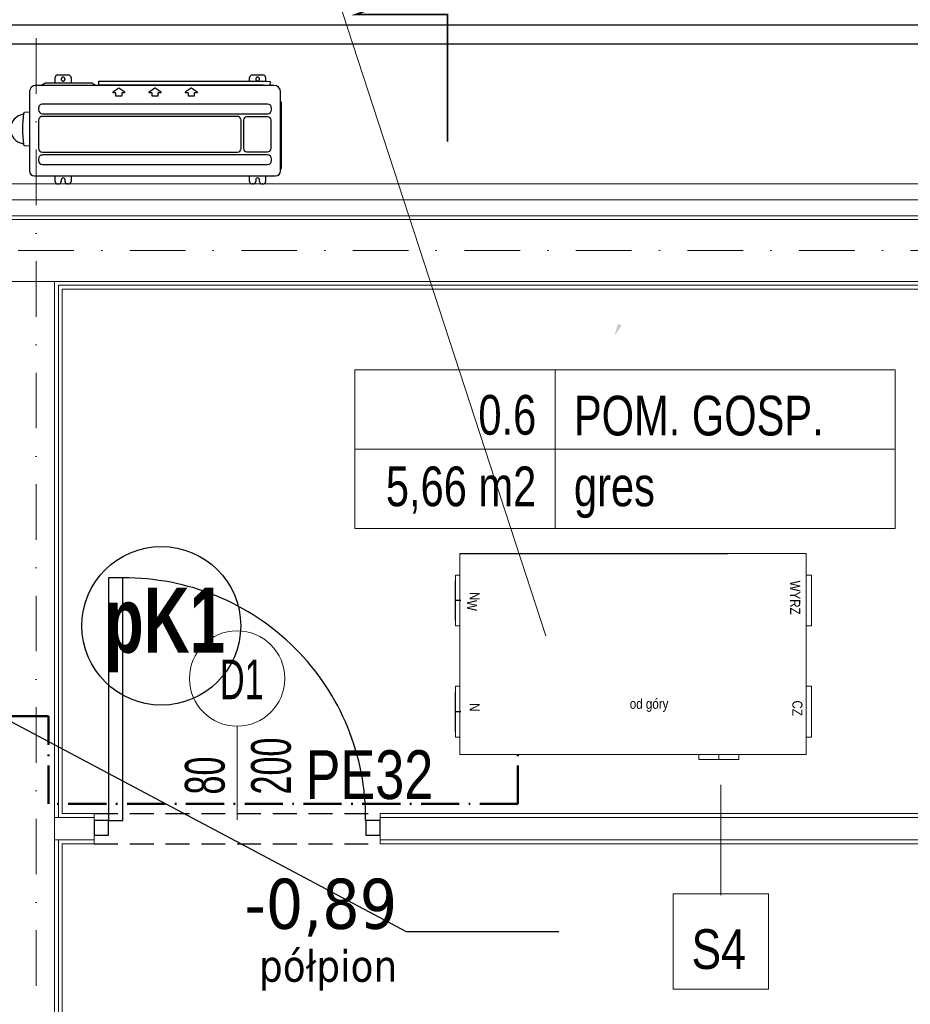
# Model space of a CAD drawing. Header units: inches. Extents: x 67073 to 287261, y -76160 to 48412.
# Tile 36 of 117: x 81883 to 82163, y -41464 to -41154. Entities that reach past the tile are written whole.
import ezdxf
from ezdxf.enums import TextEntityAlignment as Align
from ezdxf.lldxf.tags import DXFTag

# ---------------------------------------------------------------- set-up
doc = ezdxf.new("R2010")
doc.units = ezdxf.units.IN
doc.header["$MEASUREMENT"] = 0
for name, pattern in [('ACAD_ISO10W100', [18.5, 12, -3, 0.5, -3]), ('DASHDOT', [1, 0.5, -0.25, 0, -0.25]), ('DASHED', [0.75, 0.5, -0.25]), ('HIDDEN', [0.375, 0.25, -0.125])]:
    doc.linetypes.add(name, pattern=pattern)
for name, color, linetype, lineweight in [('## 02 KS NAD POSADZKĄ', 3, 'DASHED', 30), ('## 02 KS PION', 102, 'Continuous', 30), ('## 02 KS RZEDNE', 14, 'Continuous', 15), ('## 02 KS SREDNICE', 24, 'Continuous', 15), ('## 05 PODGRZEWACZ', 1, 'SOLID', 30), ('## 08 CENTRALA REKUP', 204, 'Continuous', 25), ('p-- linia przekroju I-AB', 116, 'Continuous', 40), ('p-- ocieplenie-w.zew', 77, 'Continuous', 0), ('p--opisy pomieszczeń', 31, 'Continuous', 0), ('p--osie konstr', 1, 'DASHDOT', 15), ('p--płyta GK', 2, 'Continuous', 0), ('p--ściana GK', 62, 'Continuous', 0), ('p--ściana szkielet', 3, 'Continuous', 0)]:
    doc.layers.add(name, color=color, linetype=linetype, lineweight=lineweight)
for name, color, linetype in [('DVM_OUTDOOR', 7, 'Continuous'), ('p--drzwi', 251, 'Continuous'), ('p--obrzeże bet.', 252, 'Continuous'), ('p--opis drzwi', 252, 'Continuous'), ('p--podciąg', 61, 'Continuous'), ('p--symbole ścian', 53, 'Continuous')]:
    doc.layers.add(name, color=color, linetype=linetype)
doc.styles.add('1-50', font='arial.ttf', dxfattribs={"width": 0.75, "height": 12.5})
doc.styles.add('GENERATED_STYLE_3', font='txt')
doc.styles.add('GENERATED_STYLE_4', font='arialbd.ttf')
doc.styles.add('GENERATED_STYLE_7', font='arialbd.ttf', dxfattribs={"width": 0.75})
doc.styles.add('PZ', font='romand.shx', dxfattribs={"width": 0.7})
doc.styles.add('SLDTEXTSTYLE2', font='TXT', dxfattribs={"width": 0.605})
doc.styles.get("Standard").update_dxf_attribs({"font": 'ARIAL.TTF', "width": 0.75})
doc.styles.add('STYL-1', font='Arial Narrow.ttf', dxfattribs={"width": 0.75})
doc.linetypes.add('BATTING', pattern='A,0.0001,-0.1,[134,ltypeshp.shx,S=0.1,R=0,X=-0.1,Y=0],-0.2,[134,ltypeshp.shx,S=0.1,R=180,X=0.1,Y=0],-0.1', length=0.4001)
tags = doc.linetypes.add('SOLID', pattern=[10, 10, 0]).pattern_tags.tags
tags[6:7] = [DXFTag(74, 4), DXFTag(75, 0), DXFTag(340, '0'), DXFTag(46, 0.0), DXFTag(50, 0.0), DXFTag(44, 0.0), DXFTag(45, 0.0)]
tags[4:5] = [DXFTag(74, 4), DXFTag(75, 0), DXFTag(340, '0'), DXFTag(46, 0.0), DXFTag(50, 0.0), DXFTag(44, 0.0), DXFTag(45, 0.0)]
doc.dimstyles.new('PZ', dxfattribs={"dimscale": 0.5, "dimtxt": 2.2, "dimasz": 0, "dimexe": 0, "dimexo": 0, "dimgap": 0.5, "dimtad": 1, "dimdec": 1, "dimlfac": 0.1, "dimzin": 0, "dimdsep": 46, "dimtxsty": 'PZ', "dimcen": 0.09, "dimse1": 1, "dimse2": 1, "dimsd1": 1, "dimsd2": 1, "dimclrd": 8, "dimclre": 8, "dimclrt": 256, "dimadec": 0, "dimazin": 0, "dimtfac": 1, "dimtdec": 1, "dimtofl": 0, "dimtmove": 1, "dimatfit": 3, "dimfxl": 1, "dimtolj": 1, "dimtzin": 0, "dimarcsym": 0})

# ---------------------------------------------------------------- blocks, each defined once
blk = doc.blocks.new('drzwi-90-100')
for p, q in [((10.1, 87.38), (5.05, 87.38)), ((5.05, 87.38), (5.05, 2.53)), ((10.1, 2.53), (10.1, 87.38)), ((5.05, 2.53), (0, 2.53)), ((0, 2.53), (0, -2.53)), ((5.05, -2.53), (5.05, 2.53)), ((5.05, 2.53), (10.1, 2.53)), ((100, 2.53), (94.95, 2.53)), ((94.95, 2.53), (94.95, -2.53)), ((100, -2.53), (100, 2.53)), ((0, -2.53), (5.05, -2.53)), ((94.95, -2.53), (100, -2.53))]:
    blk.add_line(p, q)
blk.add_arc((10.8, 3.23), 84.15, 359.5233, 90.4767)
blk = doc.blocks.new('FJM_OD_790X548X285_2P_T')
at = {"layer": 'DVM_OUTDOOR', "color": 0}
for p, q in [((-376.4, 146.3), (-376.4, 163.5)), ((-368.4, 171.5), (-365.4, 171.5)), ((-357.4, 163.5), (-357.4, 158.5)), ((-345.4, 158.5), (-345.4, 163.5)), ((-337.4, 171.5), (-334.4, 171.5)), ((-326.4, 163.5), (-326.4, 146.3)), ((235.6, 146.3), (235.6, 163.5)), ((243.6, 171.5), (246.6, 171.5)), ((254.6, 163.5), (254.6, 158.5)), ((266.6, 158.5), (266.6, 163.5)), ((274.6, 171.5), (277.6, 171.5)), ((285.6, 163.5), (285.6, 146.3)), ((-426, 122.7), (-423.7, 125)), ((-423.7, 130.5), (-423.7, -117.9)), ((350.6, 146.3), (-407.9, 146.3)), ((350.6, 146.3), (350.6, 146.3)), ((366.3, 130.5), (366.4, 130.5)), ((366.3, -117.9), (366.3, 130.5)), ((-426.2, 122.2), (-426.2, -85.5)), ((-395.2, 98.1), (-395.2, 92.5)), ((325.5, 110.3), (-383, 110.3)), ((337.8, 92.5), (337.8, 98.1)), ((-383, 80.3), (325.5, 80.3)), ((-317.8, 70.4), (-383, 70.4)), ((325.5, 71.7), (-287.4, 71.7)), ((-394, 59.5), (-394, -29.1)), ((-306.8, -29.1), (-306.8, 59.5)), ((-299.6, 59.5), (-299.6, -29.1)), ((337.8, -29.1), (337.8, 59.5)), ((382.2, 50.2), (366.4, 51.6)), ((-395.2, -61.9), (-395.2, -67.5)), ((-383, -40), (-317.8, -40)), ((325.5, -49.7), (-383, -49.7)), ((-287.4, -41.3), (325.5, -41.3)), ((337.8, -67.5), (337.8, -61.9)), ((366.4, -54.3), (382.2, -52.9)), ((-423.7, -88.3), (-426, -86)), ((-383, -79.7), (325.5, -79.7)), ((-423.7, -117.9), (-423.7, -118)), ((-423.7, -118), (-423.7, -118)), ((-161.6, -117.3), (-143.2, -130.2)), ((-153.2, -116), (-161.2, -116)), ((-152.9, -106.8), (-152.9, -115.8)), ((-133.2, -106), (-152.2, -106)), ((-142.3, -130.2), (-123.9, -117.3)), ((-132.5, -115.8), (-132.5, -106.8)), ((-124.3, -116), (-132.2, -116)), ((-47.6, -117.3), (-29.2, -130.2)), ((-39.2, -116), (-47.2, -116)), ((-38.9, -106.8), (-38.9, -115.8)), ((-19.2, -106), (-38.2, -106)), ((-28.3, -130.2), (-9.9, -117.3)), ((-18.5, -115.8), (-18.5, -106.8)), ((-10.3, -116), (-18.2, -116)), ((66.4, -117.3), (84.8, -130.2)), ((74.8, -116), (66.8, -116)), ((75.1, -106.8), (75.1, -115.8)), ((94.8, -106), (75.8, -106)), ((85.7, -130.2), (104.1, -117.3)), ((95.5, -115.8), (95.5, -106.8)), ((103.7, -116), (95.8, -116)), ((366.3, -118), (366.2, -118)), ((366.3, -118), (366.3, -117.9)), ((-403, -138.7), (345.6, -138.7)), ((-391.4, -139.3), (-391.7, -150.3)), ((-391.7, -150.3), (-379.8, -150.7)), ((-376.4, -163.5), (-376.4, -150.8)), ((-371.9, -151), (148.3, -151)), ((148.3, -151.7), (-327.2, -151.7)), ((-326.4, -151.7), (-326.4, -163.5)), ((148.3, -140.7), (148.3, -151.7)), ((166.9, -144.9), (156.3, -138.8)), ((169.7, -145.7), (315.3, -145.7)), ((235.6, -163.5), (235.6, -145.7)), ((285.6, -145.7), (285.6, -163.5)), ((318.1, -144.9), (328.7, -138.8)), ((345.6, -138.7), (345.6, -138.7)), ((-334.4, -171.5), (-368.4, -171.5)), ((277.6, -171.5), (243.6, -171.5))]:
    blk.add_line(p, q, dxfattribs=at)
for points in [[(-357.4, -158.5), (-357.4, -159.1, 0.023321), (-357.3, -159.7, 0.024783), (-357.2, -160.3, 0.024618), (-357, -160.8, 0.02401), (-356.7, -161.3, 0.023784), (-356.5, -161.8, 0.02304), (-356.1, -162.2, 0.022549), (-355.8, -162.6, 0.021694), (-355.4, -163, 0.021179), (-355, -163.3, 0.020185), (-354.7, -163.6, 0.019598), (-354.3, -163.8, 0.018603), (-353.9, -164, 0.017986), (-353.5, -164.1, 0.016956), (-353.1, -164.3, 0.016413), (-352.8, -164.4, 0.015566), (-352.4, -164.4, 0.014844), (-352.1, -164.5, 0.013764), (-351.8, -164.5, 0.013631), (-351.4, -164.5, 0.012841), (-351.1, -164.5, 0.012841), (-350.8, -164.5, 0.013631), (-350.5, -164.4, 0.013764), (-350.1, -164.4, 0.014844), (-349.8, -164.3, 0.015566), (-349.4, -164.1, 0.016413), (-349, -164, 0.016956), (-348.6, -163.8, 0.017984), (-348.2, -163.6, 0.018603), (-347.8, -163.3, 0.019603), (-347.5, -163, 0.020183), (-347.1, -162.6, 0.021166), (-346.8, -162.2, 0.0217), (-346.4, -161.8, 0.022581), (-346.2, -161.3, 0.023025), (-345.9, -160.8, 0.023734), (-345.7, -160.3, 0.024054), (-345.6, -159.7, 0.024516), (-345.5, -159.1, 0.024684), (-345.4, -158.5, 0.024846), (-345.5, -157.9, 0.024845), (-345.6, -157.3, 0.02468), (-345.7, -156.7, 0.024517), (-345.9, -156.2, 0.024069), (-346.2, -155.7, 0.02373), (-346.4, -155.2, 0.022967), (-346.8, -154.8, 0.022596), (-347.1, -154.4, 0.021906), (-347.5, -154, 0.021107), (-347.8, -153.7, 0.01947), (-348.2, -153.4, 0.01982), (-348.6, -153.2, 0.020911), (-349, -153, 0.017234), (-349.4, -152.9, 0.009618), (-349.7, -152.7, 0.019493), (-350.1, -152.6, 0.03016), (-350.7, -152.6, 0.016785), (-351.4, -152.5, 0.010156)], [(-351.4, -152.5), (-351.7, -152.5, 0.009849), (-351.9, -152.5, 0.008819), (-352.1, -152.5, 0.008634), (-352.3, -152.6, 0.009333), (-352.5, -152.6, 0.009674), (-352.8, -152.6, 0.009989), (-353, -152.7, 0.01022), (-353.3, -152.8, 0.01065), (-353.5, -152.9, 0.010921), (-353.8, -153, 0.011347), (-354, -153.1, 0.011614), (-354.3, -153.2, 0.012046), (-354.5, -153.4, 0.012332), (-354.8, -153.5, 0.012805), (-355, -153.7, 0.013035), (-355.3, -153.9, 0.013371), (-355.6, -154.1, 0.013779), (-355.8, -154.4, 0.014539), (-356, -154.6, 0.014301), (-356.2, -154.9, 0.013596), (-356.5, -155.2, 0.015424), (-356.7, -155.5, 0.01905), (-356.8, -155.9, 0.014336), (-357, -156.2, 0.004521), (-357.1, -156.5, 0.021066), (-357.2, -156.9, 0.037099), (-357.3, -157.6, 0.017906), (-357.4, -158.5, 0.009169)], [(-327.4, -151.7), (-327.4, -151.7, 0.000005), (-327.3, -151.7, 0.000005), (-327.3, -151.7, 0.000005), (-327.3, -151.7, 0.000004), (-327.3, -151.7, 0.000004), (-327.3, -151.7, 0.000004), (-327.3, -151.7, 0.000004), (-327.2, -151.7, 0.000004), (-327.2, -151.7, 0.000004), (-327.2, -151.7, 0.000004), (-327.2, -151.7, 0.000004), (-327.2, -151.7, 0.000003), (-327.2, -151.7, 0.000003), (-327.1, -151.7, 0.000003), (-327.1, -151.7, 0.000003), (-327.1, -151.7, 0.000003), (-327.1, -151.7, 0.000003), (-327.1, -151.7, 0.000003), (-327.1, -151.7, 0.000003), (-327.1, -151.7, 0.000002), (-327, -151.7, 0.000002), (-327, -151.7, 0.000002), (-327, -151.7, 0.000002), (-327, -151.7, 0.000002), (-327, -151.7, 0.000002), (-327, -151.7, 0.000002), (-326.9, -151.7, 0.000001), (-326.9, -151.7, 0.000001), (-326.9, -151.7, 0.000001), (-326.9, -151.7, 0.000001), (-326.9, -151.7, -0.000001), (-326.7, -151.7, -0.000002), (-326.7, -151.7, -0.000005), (-326.7, -151.7, -0.000004), (-326.7, -151.7, 0), (-326.7, -151.7, -0.000008), (-326.6, -151.7, -0.000018), (-326.6, -151.7, -0.000009), (-326.6, -151.7, -0.000005)], [(254.6, -158.5), (254.6, -159.1, 0.023321), (254.7, -159.7, 0.024784), (254.8, -160.3, 0.024618), (255, -160.8, 0.02401), (255.3, -161.3, 0.023784), (255.5, -161.8, 0.02304), (255.9, -162.2, 0.022549), (256.2, -162.6, 0.021694), (256.6, -163, 0.021179), (257, -163.3, 0.020185), (257.3, -163.6, 0.019598), (257.7, -163.8, 0.018603), (258.1, -164, 0.017986), (258.5, -164.1, 0.016956), (258.9, -164.3, 0.016413), (259.2, -164.4, 0.015566), (259.6, -164.4, 0.014844), (259.9, -164.5, 0.013764), (260.2, -164.5, 0.013631), (260.6, -164.5, 0.012841), (260.9, -164.5, 0.012841), (261.2, -164.5, 0.013631), (261.5, -164.4, 0.013764), (261.9, -164.4, 0.014844), (262.2, -164.3, 0.015566), (262.6, -164.1, 0.016413), (263, -164, 0.016956), (263.4, -163.8, 0.017984), (263.8, -163.6, 0.018603), (264.2, -163.3, 0.019603), (264.5, -163, 0.020183), (264.9, -162.6, 0.021166), (265.2, -162.2, 0.0217), (265.6, -161.8, 0.022581), (265.8, -161.3, 0.023025), (266.1, -160.8, 0.023734), (266.3, -160.3, 0.024054), (266.4, -159.7, 0.024516), (266.5, -159.1, 0.024684), (266.6, -158.5, 0.024846), (266.5, -157.9, 0.024845), (266.4, -157.3, 0.02468), (266.3, -156.7, 0.024517), (266.1, -156.2, 0.024069), (265.8, -155.7, 0.02373), (265.6, -155.2, 0.022967), (265.2, -154.8, 0.022596), (264.9, -154.4, 0.021906), (264.5, -154, 0.021107), (264.2, -153.7, 0.01947), (263.8, -153.4, 0.01982), (263.4, -153.2, 0.020911), (263, -153, 0.017234), (262.6, -152.9, 0.009618), (262.3, -152.7, 0.019493), (261.9, -152.6, 0.03016), (261.3, -152.6, 0.016785), (260.6, -152.5, 0.010156)], [(260.6, -152.5), (260.3, -152.5, 0.009849), (260.1, -152.5, 0.008819), (259.9, -152.5, 0.008634), (259.7, -152.6, 0.009333), (259.5, -152.6, 0.009674), (259.2, -152.6, 0.009989), (259, -152.7, 0.01022), (258.7, -152.8, 0.01065), (258.5, -152.9, 0.010921), (258.2, -153, 0.011347), (258, -153.1, 0.011614), (257.7, -153.2, 0.012046), (257.5, -153.4, 0.012332), (257.2, -153.5, 0.012805), (257, -153.7, 0.013035), (256.7, -153.9, 0.013371), (256.4, -154.1, 0.013779), (256.2, -154.4, 0.014539), (256, -154.6, 0.014301), (255.8, -154.9, 0.013596), (255.5, -155.2, 0.015424), (255.3, -155.5, 0.01905), (255.2, -155.9, 0.014336), (255, -156.2, 0.004521), (254.9, -156.5, 0.021066), (254.8, -156.9, 0.037099), (254.7, -157.6, 0.017906), (254.6, -158.5, 0.009169)]]:
    blk.add_lwpolyline(points, format="xyb", dxfattribs=at)
for centre, radius, start, end in [((-368.4, 163.5), 8, 90, 180), ((-365.4, 163.5), 8, 0, 90), ((-351.4, 158.5), 6, 180, 0), ((-337.4, 163.5), 8, 90, 180), ((-334.4, 163.5), 8, 0, 90), ((243.6, 163.5), 8, 90, 180), ((246.6, 163.5), 8, 0, 90), ((260.6, 158.5), 6, 180, 0), ((274.6, 163.5), 8, 90, 180), ((277.6, 163.5), 8, 0, 90), ((-407.9, 130.5), 15.8, 90, 180), ((350.6, 130.5), 15.8, 0, 90), ((-425.5, 122.2), 0.7, 135, 180), ((-383, 98.1), 12.2, 90, 180), ((325.5, 98.1), 12.2, 0, 90), ((-383, 92.5), 12.2, 180, 270), ((-383, 59.5), 10.9, 90, 180), ((-317.8, 59.5), 10.9, 0, 90), ((-287.4, 59.5), 12.2, 90, 180), ((325.5, 59.5), 12.2, 0, 90), ((325.5, 92.5), 12.2, 270, 0), ((382, 47.2), 3, 8.2355, 85), ((46.6, -1.3), 341.9, 351.7645, 8.2354), ((388, 47.5), 3, 188.1539, 260.3479), ((379.7, -1.3), 46.6, 279.6521, 80.3479), ((-383, -29.1), 10.9, 180, 270), ((-317.8, -29.1), 10.9, 270, 0), ((-287.4, -29.1), 12.2, 180, 270), ((325.5, -29.1), 12.2, 270, 0), ((-383, -61.9), 12.2, 90, 180), ((325.5, -61.9), 12.2, 0, 90), ((382, -49.9), 3, 275, 351.7645), ((388, -50.2), 3, 99.6521, 171.8495), ((-425.5, -85.5), 0.7, 180, 225), ((-383, -67.5), 12.2, 180, 270), ((325.5, -67.5), 12.2, 270, 0), ((-403, -118), 20.7, 180, 270), ((-161.2, -116.8), 0.7, 90, 235), ((-153.2, -115.8), 0.3, 270, 0), ((-152.2, -106.8), 0.7, 90, 180), ((-133.2, -106.8), 0.7, 0, 90), ((-132.2, -115.8), 0.3, 180, 270), ((-124.3, -116.8), 0.7, 305, 90), ((-47.2, -116.8), 0.7, 90, 235), ((-39.2, -115.8), 0.3, 270, 0), ((-38.2, -106.8), 0.7, 90, 180), ((-19.2, -106.8), 0.7, 0, 90), ((-18.2, -115.8), 0.3, 180, 270), ((-10.3, -116.8), 0.7, 305, 90), ((66.8, -116.8), 0.7, 90, 235), ((74.8, -115.8), 0.3, 270, 0), ((75.8, -106.8), 0.7, 90, 180), ((94.8, -106.8), 0.7, 0, 90), ((95.8, -115.8), 0.3, 180, 270), ((103.7, -116.8), 0.7, 305, 90), ((345.6, -118), 20.7, 270, 0), ((-142.7, -129.6), 0.7, 235, 305), ((-28.7, -129.6), 0.7, 235, 305), ((85.3, -129.6), 0.7, 235, 305), ((155.8, -139.7), 1, 60, 90), ((169.7, -140), 5.7, 240, 270), ((315.3, -140), 5.7, 270, 300), ((329.2, -139.7), 1, 90, 120), ((-368.4, -163.5), 8, 180, 270), ((-334.4, -163.5), 8, 270, 0), ((243.6, -163.5), 8, 180, 270), ((277.6, -163.5), 8, 270, 0)]:
    blk.add_arc(centre, radius, start, end, dxfattribs=at)
for points in [[(385.4, -46.6), (385.4, -46.7), (385.4, -46.7), (385.4, -46.7)], [(-379.8, -150.7), (-377.2, -150.8), (-374.6, -150.9), (-371.9, -151)]]:
    blk.add_open_spline(points, degree=3, dxfattribs=at)
for points, knots in [([(148.3, -140.7), (88.3, -140.7), (13.3, -140.7), (-76.7, -140.7), (-121.7, -140.7), (-166.7, -140.7), (-211.7, -140.7), (-256.7, -140.7), (-294.2, -140.7), (-324.2, -140.7), (-343, -140.8), (-357.7, -140.6), (-372.7, -139.9), (-383.9, -139.7), (-391.4, -139.3), (-391.4, -139.3), (-391.4, -139.3), (-391.4, -139.3)], [0, 0, 0, 0, 0.333333, 0.416667, 0.5, 0.583333, 0.666667, 0.75, 0.833333, 0.875, 0.916667, 0.9375, 0.958333, 1, 1, 1, 1.000015, 1.000015, 1.000015, 1.000015]), ([(-328, -151), (-328, -151.2), (-328, -151.3), (-327.9, -151.4), (-327.9, -151.4), (-327.9, -151.5), (-327.8, -151.5), (-327.7, -151.6), (-327.6, -151.7), (-327.4, -151.7), (-327.4, -151.7), (-327.4, -151.7), (-327.4, -151.7), (-327.4, -151.7)], [-0.044807, -0.044807, -0.044807, -0.044807, 0.142088, 0.142088, 0.142088, 0.166271, 0.19987, 0.266987, 0.333517, 0.406916, 0.487817, 0.615631, 1, 1, 1, 1])]:
    blk.add_open_spline(points, degree=3, knots=knots, dxfattribs=at)
blk = doc.blocks.new('A$C67505116')
at = {"layer": '## 08 CENTRALA REKUP', "linetype": 'Continuous', "lineweight": 18}
for p, q in [((26.31, 78), (135.31, 78)), ((26.31, 14.7), (26.31, 78)), ((135.31, 14.7), (135.31, 78)), ((24.96, 71.2), (24.96, 55.2)), ((24.96, 71.2), (26.31, 71.2)), ((24.96, 56.95), (24.96, 69.45)), ((135.31, 71.2), (136.96, 71.2)), ((136.96, 55.2), (136.96, 71.2)), ((24.96, 55.2), (26.31, 55.2)), ((135.31, 55.2), (136.96, 55.2)), ((24.96, 36.2), (24.96, 20.2)), ((24.96, 36.2), (26.31, 36.2)), ((24.96, 21.95), (24.96, 34.45)), ((135.31, 36.2), (136.96, 36.2)), ((136.96, 20.2), (136.96, 36.2)), ((24.96, 20.2), (26.31, 20.2)), ((135.31, 20.2), (136.96, 20.2)), ((26.31, 14.7), (135.31, 14.7)), ((101.56, 13.2), (101.56, 14.7)), ((101.56, 13.2), (114.06, 13.2)), ((107.81, 13.2), (107.81, 14.7)), ((114.06, 13.2), (114.06, 14.7))]:
    blk.add_line(p, q, dxfattribs=at)
at = {"color": 192, "lineweight": 25}
for p, q in [((26.31, 78), (110.66, 78)), ((26.31, 78), (110.66, 78)), ((24.96, 56.95), (24.96, 69.45)), ((26.61, 63.2), (24.96, 63.2)), ((24.96, 21.95), (24.96, 34.45)), ((26.61, 28.2), (24.96, 28.2))]:
    blk.add_line(p, q, dxfattribs=at)
at = {"color": 7, "linetype": 'Continuous', "lineweight": 0, "char_height": 3.175, "attachment_point": 3, "rotation": 270, "style": 'SLDTEXTSTYLE2'}
for s, insert in [('\\fArial Narrow|b0|i0|c0|p0;\\W1;WYRZ', (133.41, 58.77)), ('\\fArial Narrow|b0|i0|c0|p0;\\W1;N', (32.57, 63.28)), ('\\fArial Narrow|b0|i0|c0|p0;\\W1;W', (31.75, 59.93)), ('\\fArial Narrow|b0|i0|c0|p0;\\W1;CZ', (134.12, 26.9)), ('\\fArial Narrow|b0|i0|c0|p0;\\W1;N', (32.57, 28.28))]:
    blk.add_mtext(s, dxfattribs=dict(at, insert=insert))
at = {"color": 7, "linetype": 'Continuous', "lineweight": 0, "insert": (79.8, 32.29), "char_height": 3.175, "attachment_point": 1, "style": 'SLDTEXTSTYLE2'}
blk.add_mtext('\\fArial Narrow|b0|i0|c0|p0;\\W1;od góry', dxfattribs=at)

msp = doc.modelspace()

# ---------------------------------------------------------------- linework, layer by layer
at = {"layer": '## 02 KS NAD POSADZKĄ', "color": 6, "linetype": 'ACAD_ISO10W100', "lineweight": 50}
for p, q in [((81892.053, -41373.343), (81877.01, -41373.343)), ((81892.053, -41400.886), (81892.053, -41373.343)), ((82039.74, -41400.886), (82039.74, -41385.421)), ((82039.74, -41400.886), (81892.053, -41400.886))]:
    msp.add_line(p, q, dxfattribs=at)
at = {"layer": '## 02 KS PION', "color": 82, "lineweight": 30}
msp.add_circle((81927.506, -41344.873), 24.979, dxfattribs=at)
at = {"layer": '## 05 PODGRZEWACZ', "lineweight": 15}
msp.add_line((82048.505, -41348), (81951.299, -41049.875), dxfattribs=at)
at = {"layer": '## 05 PODGRZEWACZ', "color": 1, "lineweight": 15}
msp.add_solid([(82072.365, -41250.352), (82070.09, -41253.709), (82071.153, -41249.796)], dxfattribs=at)
at = {"layer": 'p-- linia przekroju I-AB', "color": 0, "const_width": 0.5}
msp.add_lwpolyline([(82017.598, -41192.508), (82017.598, -41152.498), (81988.571, -41152.498), (82017.598, -41142.086)], dxfattribs=at)
at = {"layer": 'p-- ocieplenie-w.zew', "color": 0, "linetype": 'BATTING', "ltscale": 2}
msp.add_line((81781.959, -41210.796), (82269.609, -41210.796), dxfattribs=at)
at = {"layer": 'p--obrzeże bet.', "color": 0, "linetype": 'Continuous', "ltscale": 35}
for points in [[(81869.209, -41940.196), (82322.609, -41940.196), (82322.609, -41155.796), (81022.609, -41155.796), (81022.609, -41946.196), (81476.009, -41946.196)], [(81863.209, -41934.196), (82316.609, -41934.196), (82316.609, -41161.796), (81028.609, -41161.796), (81028.609, -41940.196), (81482.009, -41940.196)]]:
    msp.add_lwpolyline(points, dxfattribs=at)
at = {"layer": 'p--opis drzwi', "color": 0, "lineweight": 0}
msp.add_line((81951.359, -41405.957), (81951.359, -41376.457), dxfattribs=at)
msp.add_circle((81951.359, -41361.457), 15, dxfattribs=at)
at = {"layer": 'p--opisy pomieszczeń', "color": 0}
for p, q in [((82051.416, -41264.253), (82051.416, -41314.253)), ((82158.416, -41289.253), (81988.416, -41289.253))]:
    msp.add_line(p, q, dxfattribs=at)
msp.add_lwpolyline([(81988.416, -41314.253), (82158.416, -41314.253), (82158.416, -41264.253), (81988.416, -41264.253)], close=True, dxfattribs=at)
at = {"layer": 'p--osie konstr', "color": 0, "linetype": 'DASHDOT', "ltscale": 35}
for p, q in [((81888.159, -41738.996), (81888.159, -41155.796)), ((81040.094, -41226.741), (82290.409, -41226.741))]:
    msp.add_line(p, q, dxfattribs=at)
at = {"layer": 'p--podciąg', "color": 0, "linetype": 'HIDDEN', "ltscale": 30}
for p, q in [((81906.359, -41403.946), (81996.359, -41403.946)), ((81906.359, -41413.446), (81996.359, -41413.446))]:
    msp.add_line(p, q, dxfattribs=at)
at = {"layer": 'p--płyta GK', "color": 0, "ltscale": 35}
for p, q in [((81895.109, -41237.696), (82240.709, -41237.696)), ((81895.109, -41405.196), (81895.109, -41237.696)), ((81896.359, -41403.946), (81896.359, -41238.946)), ((81896.359, -41238.946), (82239.459, -41238.946)), ((81895.109, -41526.346), (81895.109, -41412.196)), ((81896.359, -41526.346), (81896.359, -41413.446))]:
    msp.add_line(p, q, dxfattribs=at)
at = {"layer": 'p--symbole ścian', "color": 0, "lineweight": 9}
msp.add_line((82103.521, -41394.957), (82103.521, -41429.644), dxfattribs=at)
msp.add_lwpolyline([(82118.521, -41459.219), (82088.521, -41459.219), (82088.521, -41429.219), (82118.521, -41429.219)], close=True, dxfattribs=at)
at = {"layer": 'p--ściana GK', "color": 0, "ltscale": 35}
for p, q in [((81906.359, -41403.946), (81896.359, -41403.946)), ((81906.359, -41403.946), (81906.359, -41413.446)), ((82239.459, -41403.946), (81996.359, -41403.946)), ((81996.359, -41403.946), (81996.359, -41413.446)), ((81906.359, -41405.196), (81893.909, -41405.196)), ((82241.909, -41405.196), (81996.359, -41405.196)), ((81906.359, -41412.196), (81893.909, -41412.196)), ((81906.359, -41413.446), (81896.359, -41413.446)), ((82241.909, -41412.196), (81996.359, -41412.196)), ((82239.459, -41413.446), (81996.359, -41413.446))]:
    msp.add_line(p, q, dxfattribs=at)
at = {"layer": 'p--ściana szkielet', "color": 0, "ltscale": 2}
for p, q in [((81781.959, -41205.796), (82272.609, -41205.796)), ((81781.959, -41215.796), (82262.609, -41215.796)), ((81784.959, -41216.996), (82261.409, -41216.996)), ((81784.959, -41236.496), (82261.409, -41236.496)), ((81893.909, -41526.346), (81893.909, -41236.496))]:
    msp.add_line(p, q, dxfattribs=at)

# ---------------------------------------------------------------- block references
at = {"layer": '## 08 CENTRALA REKUP', "linetype": 'Continuous', "lineweight": 18}
msp.add_blockref('A$C67505116', (81995.131, -41400.118), dxfattribs=at)
at = {"layer": 'DVM_OUTDOOR', "color": 1, "xscale": 0.1000000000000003, "yscale": 0.1000000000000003, "zscale": 0.1000000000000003, "rotation": 179.9999999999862}
msp.add_blockref('FJM_OD_790X548X285_2P_T', (81922.666, -41188.646), dxfattribs=at)
at = {"layer": 'p--drzwi', "color": 0, "xscale": 0.9, "yscale": 0.9}
msp.add_blockref('drzwi-90-100', (81906.359, -41408.446), dxfattribs=at)

# ---------------------------------------------------------------- texts
at = {"layer": '## 02 KS PION', "color": 82, "lineweight": 50, "style": 'GENERATED_STYLE_7', "width": 0.7}
msp.add_text('pK1', height=20.4724, dxfattribs=at).set_placement((81909.729, -41353.328, 337.741))
at = {"layer": '## 02 KS RZEDNE', "linetype": 'Continuous', "width": 55.51167, "attachment_point": 6, "line_spacing_factor": 0.5, "style": 'GENERATED_STYLE_4'}
for s, insert, char_height in [('\\fTahoma|b0|i0|c238|p32;-0,89', (82001.747, -41433.614), 15.74803), ('\\fTahoma|b0|i0|c238|p32;półpion', (82001.747, -41453.322), 10)]:
    msp.add_mtext(s, dxfattribs=dict(at, insert=insert, char_height=char_height))
at = {"layer": '## 02 KS SREDNICE', "color": 6, "linetype": 'Continuous', "style": 'GENERATED_STYLE_3', "width": 0.8}
msp.add_text('PE32', height=15.3543, dxfattribs=at).set_placement((81972.906, -41399.395, 0))
at = {"layer": 'p--opis drzwi', "color": 0, "lineweight": 0, "insert": (81959.693, -41367.978), "char_height": 12.5, "width": 98.6805, "attachment_point": 9, "style": 'STYL-1'}
msp.add_mtext('D1', dxfattribs=at)
at = {"layer": 'p--opis drzwi', "color": 0, "lineweight": 0, "insert": (81934.932, -41397.97), "char_height": 12.5, "width": 17.2395, "attachment_point": 1, "rotation": 90, "style": 'STYL-1'}
msp.add_mtext('80\\P200', dxfattribs=at)
at = {"layer": 'p--opisy pomieszczeń', "color": 0, "char_height": 12.5, "style": '1-50'}
for s, insert, width, attachment_point in [('0.6', (82045.484, -41272.225), 98, 3), ('POM. GOSP.', (82057.348, -41272.461), 106.86476, 1), ('5,66 m2', (82045.484, -41294.728), 98, 3), ('gres', (82057.348, -41294.728), 100, 1)]:
    msp.add_mtext(s, dxfattribs=dict(at, insert=insert, width=width, attachment_point=attachment_point))
at = {"layer": 'p--symbole ścian', "color": 0, "lineweight": 9, "width": 0.8}
msp.add_text('S4', height=12.5, dxfattribs=at).set_placement((82102.889, -41440.386), align=Align.TOP_CENTER)

# ---------------------------------------------------------------- leaders
at = {"layer": '## 02 KS RZEDNE', "linetype": 'Continuous', "annotation_type": 0, "has_hookline": 1, "hookline_direction": 0, "text_width": 48.063}
msp.add_leader([(81877.01, -41373.343), (82004.533, -41441.063)], dimstyle='PZ', override={"dimgap": 0.1, "dimclrd": 256}, dxfattribs=at)

doc.saveas('drawing.dxf')
